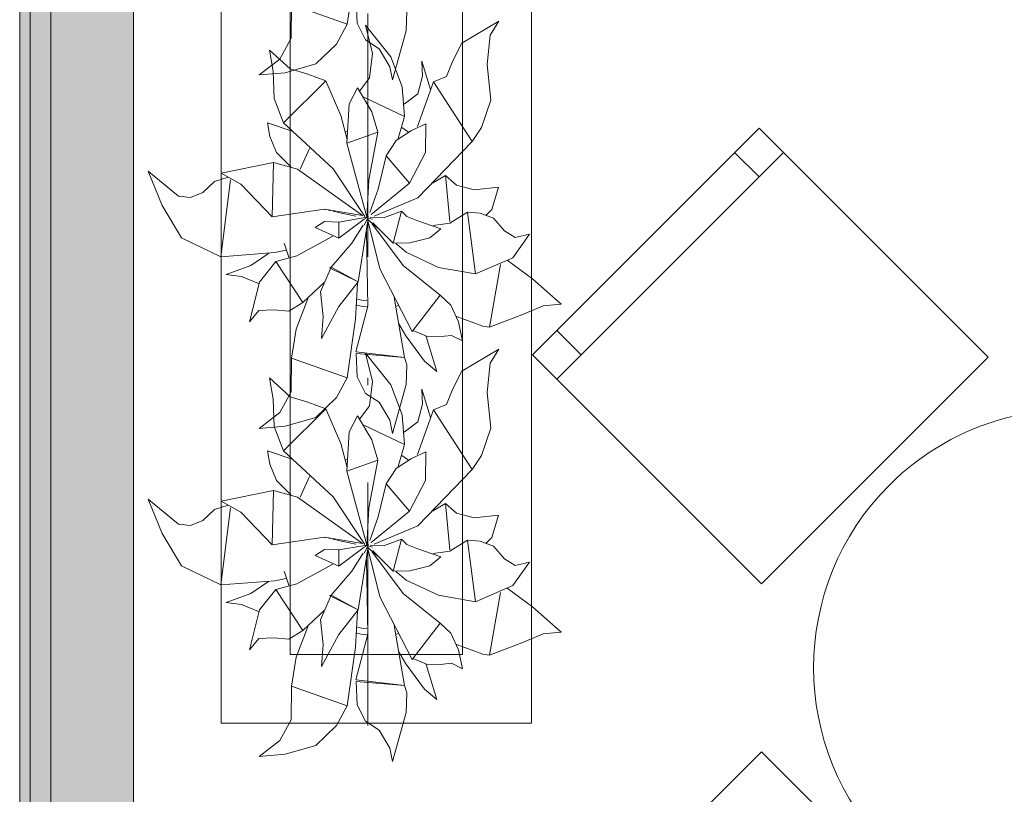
# Model space of a CAD drawing. Header units: millimetres. Extents: x 0 to 1184, y 0 to 836.
# Tile 62 of 86: x 81 to 95, y 593 to 604. Entities that reach past the tile are written whole.
import ezdxf
from ezdxf.xclip import XClip

# ---------------------------------------------------------------- set-up
doc = ezdxf.new("R2010")
doc.units = ezdxf.units.MM
doc.header["$MEASUREMENT"] = 0
doc.header["$XCLIPFRAME"] = 0
doc.linetypes.add('Штриховая', pattern=[5.644444, 2.822222, -2.822222])
doc.linetypes.add('Штрихпунктирная', pattern=[6.702778, 3.527778, -1.763889, 0, -1.411111])
for name, color, linetype in [('Интерьер - Мебель', 7, 'Continuous'), ('Конструктив - Стены наружние фасад', 7, 'Continuous'), ('Элемент Модели - Зона', 7, 'Continuous'), ('Элемент Модели - Оси', 7, 'Continuous')]:
    doc.layers.add(name, color=color, linetype=linetype)

# ---------------------------------------------------------------- blocks, each defined once
blk = doc.blocks.new('Чертеж_4_4', base_point=(-278.479, 89.564))
at = {"layer": 'Конструктив - Стены наружние фасад', "linetype": 'Continuous', "lineweight": 0, "true_color": 0x000000}
for points in [[(80.971, 630.564), (80.971, 512.189), (81.121, 512.189), (81.121, 630.564)], [(81.421, 626.564), (81.121, 626.564), (81.121, 512.189), (81.421, 512.189)], [(81.421, 626.564), (81.421, 512.189), (82.621, 512.189), (82.621, 626.564)]]:
    blk.add_hatch(color=18, dxfattribs=at).paths.add_polyline_path(points)
at = {"layer": 'Интерьер - Мебель', "color": 7, "linetype": 'Continuous', "lineweight": 15}
for p, q in [((83.895, 608.935), (83.895, 593.935)), ((88.395, 593.935), (88.395, 608.935)), ((84.895, 607.935), (84.895, 594.935)), ((87.395, 594.935), (87.395, 607.935)), ((88.762, 598.931), (92.05, 602.219)), ((91.697, 601.866), (91.343, 602.219)), ((89.116, 599.285), (88.762, 599.638)), ((84.895, 594.935), (87.395, 594.935)), ((83.895, 593.935), (88.395, 593.935))]:
    blk.add_line(p, q, dxfattribs=at)
at = {"layer": 'Интерьер - Мебель', "color": 252, "linetype": 'Continuous', "lineweight": 5}
for p, q in [((85.724, 604.08), (85.844, 604.929)), ((85.724, 604.08), (85.844, 604.929)), ((84.911, 603.878), (84.915, 604.366)), ((84.911, 603.878), (84.915, 604.366)), ((84.915, 604.366), (85.724, 604.08)), ((84.915, 604.366), (85.724, 604.08)), ((85.854, 604.431), (85.866, 604.095)), ((85.854, 604.431), (85.866, 604.095)), ((86.578, 603.984), (86.589, 604.268)), ((86.578, 603.984), (86.589, 604.268)), ((85.866, 604.095), (85.99, 603.855)), ((85.866, 604.095), (85.99, 603.855)), ((87.386, 603.805), (87.921, 604.124)), ((87.386, 603.805), (87.921, 604.124)), ((87.796, 603.922), (87.921, 604.124)), ((87.796, 603.922), (87.921, 604.124)), ((85.569, 603.794), (85.724, 604.08)), ((85.569, 603.794), (85.724, 604.08)), ((85.99, 604.066), (86.091, 603.655)), ((85.99, 604.066), (86.354, 603.607)), ((85.99, 604.066), (86.091, 603.655)), ((85.99, 604.066), (86.354, 603.607)), ((86.381, 603.272), (86.578, 603.984)), ((86.381, 603.272), (86.578, 603.984)), ((84.746, 603.574), (84.911, 603.878)), ((84.746, 603.574), (84.911, 603.878)), ((85.99, 603.855), (86.187, 603.726)), ((85.99, 603.855), (86.187, 603.726)), ((87.25, 603.54), (87.386, 603.805)), ((87.25, 603.54), (87.386, 603.805)), ((87.755, 603.495), (87.796, 603.922)), ((87.755, 603.495), (87.796, 603.922)), ((84.595, 603.707), (84.649, 603.4)), ((84.595, 603.707), (84.895, 603.434)), ((84.595, 603.707), (84.649, 603.4)), ((84.595, 603.707), (84.895, 603.434)), ((85.268, 603.505), (85.569, 603.794)), ((85.268, 603.505), (85.569, 603.794)), ((86.046, 603.302), (86.091, 603.655)), ((86.046, 603.302), (86.091, 603.655)), ((86.187, 603.726), (86.339, 603.465)), ((86.187, 603.726), (86.339, 603.465)), ((84.446, 603.345), (84.746, 603.574)), ((84.446, 603.345), (84.746, 603.574)), ((86.354, 603.607), (86.52, 603.173)), ((86.354, 603.607), (86.52, 603.173)), ((86.803, 603.544), (86.813, 603.326)), ((86.803, 603.544), (86.932, 603.136)), ((86.803, 603.544), (86.813, 603.326)), ((86.803, 603.544), (86.932, 603.136)), ((87.164, 603.321), (87.25, 603.54)), ((87.164, 603.321), (87.25, 603.54)), ((84.446, 603.345), (84.825, 603.378)), ((84.446, 603.345), (84.825, 603.378)), ((84.649, 603.4), (84.661, 603.005)), ((84.649, 603.4), (84.661, 603.005)), ((84.825, 603.378), (85.268, 603.505)), ((84.825, 603.378), (85.268, 603.505)), ((84.895, 603.434), (85.153, 603.355)), ((84.895, 603.434), (85.153, 603.355)), ((86.339, 603.465), (86.381, 603.272)), ((86.339, 603.465), (86.381, 603.272)), ((87.755, 603.495), (87.805, 602.98)), ((87.755, 603.495), (87.805, 602.98)), ((84.797, 602.65), (85.415, 603.261)), ((84.797, 602.65), (85.415, 603.261)), ((85.153, 603.355), (85.415, 603.261)), ((85.153, 603.355), (85.415, 603.261)), ((85.415, 603.261), (85.632, 602.756)), ((85.415, 603.261), (85.632, 602.756)), ((85.904, 603.116), (86.046, 603.302)), ((85.904, 603.116), (86.046, 603.302)), ((86.743, 602.596), (86.975, 603.245)), ((86.743, 602.596), (86.975, 603.245)), ((86.748, 603.069), (86.813, 603.326)), ((86.748, 603.069), (86.813, 603.326)), ((86.975, 603.245), (87.164, 603.321)), ((86.975, 603.245), (87.164, 603.321)), ((86.975, 603.245), (87.536, 602.378)), ((86.975, 603.245), (87.536, 602.378)), ((85.752, 602.927), (85.872, 603.157)), ((85.752, 602.927), (85.872, 603.157)), ((85.872, 603.157), (86.079, 602.81)), ((85.872, 603.157), (86.079, 602.81)), ((86.52, 603.173), (86.552, 602.741)), ((86.52, 603.173), (86.552, 602.741)), ((84.661, 603.005), (84.797, 602.65)), ((84.661, 603.005), (84.797, 602.65)), ((85.965, 603.021), (86.552, 602.741)), ((85.965, 603.021), (86.552, 602.741)), ((86.549, 602.919), (86.748, 603.069)), ((86.549, 602.919), (86.748, 603.069)), ((87.673, 602.584), (87.805, 602.98)), ((87.673, 602.584), (87.805, 602.98)), ((85.718, 602.355), (85.752, 602.927)), ((85.718, 602.355), (85.752, 602.927)), ((86.079, 602.81), (86.167, 602.514)), ((86.079, 602.81), (86.167, 602.514)), ((85.632, 602.756), (85.721, 602.408)), ((85.632, 602.756), (85.721, 602.408)), ((86.464, 602.424), (86.552, 602.741)), ((86.464, 602.424), (86.552, 602.741)), ((84.568, 602.651), (84.598, 602.454)), ((84.568, 602.651), (84.923, 602.531)), ((84.568, 602.651), (84.598, 602.454)), ((84.568, 602.651), (84.923, 602.531)), ((84.797, 602.65), (85.52, 601.982)), ((84.797, 602.65), (85.52, 601.982)), ((85.69, 602.516), (85.727, 602.529)), ((85.69, 602.516), (85.727, 602.529)), ((85.718, 602.355), (86.167, 602.514)), ((85.718, 602.355), (86.167, 602.514)), ((86.037, 601.823), (86.167, 602.514)), ((86.037, 601.823), (86.167, 602.514)), ((86.434, 602.393), (86.656, 602.538)), ((86.434, 602.393), (86.656, 602.538)), ((86.517, 602.582), (86.614, 602.515)), ((86.517, 602.582), (86.614, 602.515)), ((86.656, 602.538), (86.865, 602.635)), ((86.656, 602.538), (86.865, 602.635)), ((86.858, 602.219), (86.865, 602.635)), ((86.858, 602.219), (86.865, 602.635)), ((87.536, 602.378), (87.673, 602.584)), ((87.536, 602.378), (87.673, 602.584)), ((84.598, 602.454), (84.697, 602.22)), ((84.598, 602.454), (84.697, 602.22)), ((86.289, 602.17), (86.434, 602.393)), ((86.289, 602.17), (86.434, 602.393)), ((86.745, 601.563), (87.536, 602.378)), ((86.745, 601.563), (87.536, 602.378)), ((85.039, 601.978), (85.177, 602.279)), ((85.039, 601.978), (85.177, 602.279)), ((85.718, 602.355), (86.009, 601.283)), ((85.718, 602.355), (86.009, 601.283)), ((84.697, 602.22), (84.903, 602.01)), ((84.697, 602.22), (84.903, 602.01)), ((86.174, 601.69), (86.289, 602.17)), ((86.174, 601.69), (86.289, 602.17)), ((86.289, 602.17), (86.627, 601.776)), ((86.289, 602.17), (86.627, 601.776)), ((86.627, 601.776), (86.858, 602.219)), ((86.627, 601.776), (86.858, 602.219)), ((82.836, 601.948), (83.038, 601.452)), ((82.836, 601.948), (83.275, 601.587)), ((82.836, 601.948), (83.038, 601.452)), ((82.836, 601.948), (83.275, 601.587)), ((83.892, 601.918), (84.655, 602.074)), ((83.892, 601.918), (84.655, 602.074)), ((84.632, 601.284), (84.655, 602.074)), ((84.632, 601.284), (84.655, 602.074)), ((84.655, 602.074), (85.002, 601.978)), ((84.655, 602.074), (85.002, 601.978)), ((85.002, 601.978), (85.943, 601.306)), ((85.002, 601.978), (85.943, 601.306)), ((85.52, 601.982), (85.977, 601.289)), ((85.52, 601.982), (85.977, 601.289)), ((83.626, 601.64), (83.797, 601.799)), ((83.626, 601.64), (83.797, 601.799)), ((83.797, 601.799), (83.994, 601.862)), ((83.797, 601.799), (83.994, 601.862)), ((83.887, 600.706), (84.028, 601.823)), ((83.887, 600.706), (84.028, 601.823)), ((83.892, 601.918), (84.18, 601.759)), ((83.892, 601.918), (84.18, 601.759)), ((86.009, 601.283), (86.037, 601.823)), ((86.009, 601.283), (86.037, 601.823)), ((86.962, 601.775), (87.147, 601.884)), ((86.962, 601.775), (87.147, 601.884)), ((86.977, 601.806), (86.985, 601.782)), ((86.977, 601.806), (86.985, 601.782)), ((87.147, 601.884), (87.21, 601.216)), ((87.147, 601.884), (87.31, 601.744)), ((87.147, 601.884), (87.21, 601.216)), ((87.147, 601.884), (87.31, 601.744)), ((84.18, 601.759), (84.632, 601.284)), ((84.18, 601.759), (84.632, 601.284)), ((86.053, 601.348), (86.174, 601.69)), ((86.053, 601.348), (86.174, 601.69)), ((86.071, 601.32), (86.627, 601.776)), ((86.071, 601.32), (86.627, 601.776)), ((87.31, 601.744), (87.565, 601.679)), ((87.31, 601.744), (87.565, 601.679)), ((87.565, 601.679), (87.919, 601.718)), ((87.565, 601.679), (87.919, 601.718)), ((87.82, 601.392), (87.919, 601.718)), ((87.82, 601.392), (87.919, 601.718)), ((83.275, 601.587), (83.448, 601.569)), ((83.275, 601.587), (83.448, 601.569)), ((83.448, 601.569), (83.626, 601.64)), ((83.448, 601.569), (83.626, 601.64)), ((86.112, 601.296), (86.745, 601.563)), ((86.112, 601.296), (86.745, 601.563)), ((83.038, 601.452), (83.32, 600.982)), ((83.038, 601.452), (83.32, 600.982)), ((84.632, 601.284), (85.393, 601.395)), ((84.632, 601.284), (85.393, 601.395)), ((85.393, 601.395), (85.943, 601.306)), ((85.393, 601.395), (85.943, 601.306)), ((85.396, 601.393), (85.406, 601.391)), ((85.396, 601.393), (85.406, 601.391)), ((85.454, 601.38), (85.474, 601.376)), ((85.454, 601.38), (85.474, 601.376)), ((85.512, 601.368), (85.551, 601.359)), ((85.512, 601.368), (85.551, 601.359)), ((86.263, 601.276), (86.509, 601.37)), ((86.263, 601.276), (86.509, 601.37)), ((86.391, 600.904), (86.509, 601.37)), ((86.391, 600.904), (86.509, 601.37)), ((86.509, 601.37), (86.586, 601.291)), ((86.509, 601.37), (86.586, 601.291)), ((87.734, 601.303), (87.82, 601.392)), ((87.734, 601.303), (87.82, 601.392)), ((85.57, 601.355), (85.85, 601.294)), ((85.57, 601.355), (85.85, 601.294)), ((85.601, 601.211), (86.009, 601.283)), ((85.601, 601.211), (86.009, 601.283)), ((85.603, 600.976), (85.969, 601.253)), ((85.603, 600.976), (85.969, 601.253)), ((85.884, 600.343), (86.022, 601.226)), ((85.884, 600.343), (86.022, 601.226)), ((85.967, 601.167), (86.031, 601.287)), ((85.967, 601.167), (86.031, 601.287)), ((85.974, 601.256), (86.031, 601.287)), ((85.974, 601.256), (86.031, 601.287)), ((85.984, 601.279), (86.004, 601.274)), ((85.984, 601.279), (86.004, 601.274)), ((85.999, 601.276), (86.009, 601.283)), ((85.999, 601.276), (86.009, 601.283)), ((86.021, 601.235), (86.194, 600.531)), ((86.021, 601.235), (86.194, 600.531)), ((86.023, 601.269), (86.092, 601.253)), ((86.023, 601.269), (86.092, 601.253)), ((86.023, 601.245), (86.169, 601.12)), ((86.023, 601.245), (86.169, 601.12)), ((86.056, 601.282), (86.263, 601.276)), ((86.056, 601.282), (86.263, 601.276)), ((86.586, 601.291), (86.731, 601.234)), ((86.586, 601.291), (86.731, 601.234)), ((86.731, 601.234), (87.083, 601.111)), ((86.731, 601.234), (87.083, 601.111)), ((87.21, 601.196), (87.466, 601.352)), ((87.21, 601.196), (87.466, 601.352)), ((87.466, 601.352), (87.585, 600.46)), ((87.466, 601.352), (87.65, 601.337)), ((87.466, 601.352), (87.585, 600.46)), ((87.466, 601.352), (87.65, 601.337)), ((87.65, 601.337), (87.846, 601.267)), ((87.65, 601.337), (87.846, 601.267)), ((87.846, 601.267), (88.007, 601.083)), ((87.846, 601.267), (88.007, 601.083)), ((85.256, 601.13), (85.394, 601.219)), ((85.256, 601.13), (85.394, 601.219)), ((85.256, 601.13), (85.603, 600.976)), ((85.256, 601.13), (85.603, 600.976)), ((85.394, 601.219), (85.601, 601.211)), ((85.394, 601.219), (85.601, 601.211)), ((85.601, 601.211), (85.603, 600.976)), ((85.601, 601.211), (85.603, 600.976)), ((85.788, 600.902), (85.954, 601.165)), ((85.788, 600.902), (85.954, 601.165)), ((86.079, 601.19), (86.533, 600.581)), ((86.079, 601.19), (86.533, 600.581)), ((86.093, 601.199), (86.391, 600.904)), ((86.093, 601.199), (86.391, 600.904)), ((86.922, 600.983), (87.083, 601.111)), ((86.922, 600.983), (87.083, 601.111)), ((86.972, 601.159), (87.21, 601.196)), ((86.972, 601.159), (87.21, 601.196)), ((88.007, 601.083), (88.161, 600.984)), ((88.007, 601.083), (88.161, 600.984)), ((83.32, 600.982), (83.887, 600.706)), ((83.32, 600.982), (83.887, 600.706)), ((84.994, 600.722), (85.512, 601.004)), ((84.994, 600.722), (85.512, 601.004)), ((86.002, 601.072), (86.02, 599.99)), ((86.002, 601.072), (86.02, 599.99)), ((86.632, 600.907), (86.922, 600.983)), ((86.632, 600.907), (86.922, 600.983)), ((88.127, 600.693), (88.367, 601.036)), ((88.127, 600.693), (88.367, 601.036)), ((88.161, 600.984), (88.367, 601.036)), ((88.161, 600.984), (88.367, 601.036)), ((84.671, 600.766), (84.836, 600.8)), ((84.671, 600.766), (84.836, 600.8)), ((84.807, 600.905), (84.878, 600.699)), ((84.807, 600.905), (84.878, 600.699)), ((85.488, 600.556), (85.788, 600.902)), ((85.488, 600.556), (85.788, 600.902)), ((86.391, 600.904), (86.632, 600.907)), ((86.391, 600.904), (86.632, 600.907)), ((86.43, 600.897), (86.577, 600.772)), ((86.43, 600.897), (86.577, 600.772)), ((83.887, 600.706), (84.671, 600.766)), ((83.887, 600.706), (84.671, 600.766)), ((84.324, 600.581), (84.579, 600.753)), ((84.324, 600.581), (84.579, 600.753)), ((84.686, 600.638), (84.994, 600.722)), ((84.686, 600.638), (84.994, 600.722)), ((86.577, 600.772), (87.046, 600.553)), ((86.577, 600.772), (87.046, 600.553)), ((87.585, 600.46), (88.127, 600.693)), ((87.585, 600.46), (88.127, 600.693)), ((88.043, 600.657), (88.41, 600.386)), ((88.043, 600.657), (88.41, 600.386)), ((83.966, 600.451), (84.324, 600.581)), ((83.966, 600.451), (84.324, 600.581)), ((84.448, 600.34), (84.686, 600.638)), ((84.448, 600.34), (84.686, 600.638)), ((84.686, 600.638), (85.08, 600.041)), ((84.686, 600.638), (85.08, 600.041)), ((85.336, 600.197), (85.488, 600.556)), ((85.336, 600.197), (85.488, 600.556)), ((85.466, 600.548), (85.488, 600.556)), ((85.466, 600.548), (85.488, 600.556)), ((85.466, 600.548), (85.884, 600.343)), ((85.466, 600.548), (85.884, 600.343)), ((85.488, 600.556), (85.884, 600.343)), ((85.488, 600.556), (85.884, 600.343)), ((86.194, 600.531), (86.667, 599.62)), ((86.194, 600.531), (86.667, 599.62)), ((86.533, 600.581), (87.073, 600.149)), ((86.533, 600.581), (87.073, 600.149)), ((87.046, 600.553), (87.585, 600.46)), ((87.046, 600.553), (87.585, 600.46)), ((87.788, 599.684), (87.945, 600.596)), ((87.788, 599.684), (87.945, 600.596)), ((83.966, 600.451), (84.19, 600.419)), ((83.966, 600.451), (84.19, 600.419)), ((84.19, 600.419), (84.437, 600.319)), ((84.19, 600.419), (84.437, 600.319)), ((88.41, 600.386), (88.827, 600.018)), ((88.41, 600.386), (88.827, 600.018)), ((84.306, 599.763), (84.448, 600.34)), ((84.306, 599.763), (84.448, 600.34)), ((85.08, 600.041), (85.387, 600.334)), ((85.08, 600.041), (85.387, 600.334)), ((85.599, 599.986), (85.884, 600.343)), ((85.599, 599.986), (85.884, 600.343)), ((85.844, 599.799), (85.872, 600.319)), ((85.844, 599.799), (85.872, 600.319)), ((84.981, 599.655), (85.157, 600.111)), ((84.981, 599.655), (85.157, 600.111)), ((85.336, 600.197), (85.376, 599.841)), ((85.336, 600.197), (85.376, 599.841)), ((85.871, 600.089), (85.952, 600.073)), ((85.871, 600.089), (85.952, 600.073)), ((86.403, 600.116), (86.554, 599.245)), ((86.403, 600.116), (86.554, 599.245)), ((86.667, 599.62), (87.073, 600.149)), ((86.667, 599.62), (87.073, 600.149)), ((87.073, 600.149), (87.224, 600.005)), ((87.073, 600.149), (87.224, 600.005)), ((84.877, 599.917), (85.08, 600.041)), ((84.877, 599.917), (85.08, 600.041)), ((85.348, 599.522), (85.599, 599.986)), ((85.348, 599.522), (85.599, 599.986)), ((85.848, 599.328), (86.02, 599.99)), ((85.848, 599.328), (86.02, 599.99)), ((85.86, 600.004), (85.948, 599.986)), ((85.86, 600.004), (85.948, 599.986)), ((85.948, 599.986), (86.015, 599.99)), ((85.948, 599.986), (86.015, 599.99)), ((85.952, 600.073), (86.008, 600.076)), ((85.952, 600.073), (86.008, 600.076)), ((86.44, 599.988), (86.46, 600.001)), ((86.44, 599.988), (86.46, 600.001)), ((87.224, 600.005), (87.337, 599.761)), ((87.224, 600.005), (87.337, 599.761)), ((88.256, 599.864), (88.567, 599.993)), ((88.256, 599.864), (88.567, 599.993)), ((88.567, 599.993), (88.827, 600.018)), ((88.567, 599.993), (88.827, 600.018)), ((84.306, 599.763), (84.441, 599.925)), ((84.306, 599.763), (84.441, 599.925)), ((84.441, 599.925), (84.656, 599.935)), ((84.441, 599.925), (84.656, 599.935)), ((84.656, 599.935), (84.877, 599.917)), ((84.656, 599.935), (84.877, 599.917)), ((85.348, 599.522), (85.376, 599.841)), ((85.348, 599.522), (85.376, 599.841)), ((85.724, 598.949), (85.844, 599.799)), ((85.724, 598.949), (85.844, 599.799)), ((87.3, 599.844), (87.689, 599.697)), ((87.3, 599.844), (87.689, 599.697)), ((87.788, 599.684), (88.256, 599.864)), ((87.788, 599.684), (88.256, 599.864)), ((84.915, 599.235), (84.981, 599.655)), ((84.915, 599.235), (84.981, 599.655)), ((86.473, 599.733), (86.571, 599.56)), ((86.473, 599.733), (86.571, 599.56)), ((87.337, 599.761), (87.396, 599.485)), ((87.337, 599.761), (87.396, 599.485)), ((87.689, 599.697), (87.788, 599.684)), ((87.689, 599.697), (87.788, 599.684)), ((86.571, 599.56), (86.844, 599.19)), ((86.571, 599.56), (86.844, 599.19)), ((86.68, 599.638), (86.874, 599.554)), ((86.68, 599.638), (86.874, 599.554)), ((86.869, 599.548), (87.021, 599.04)), ((86.869, 599.548), (87.021, 599.04)), ((86.874, 599.554), (87.033, 599.546)), ((86.874, 599.554), (87.033, 599.546)), ((87.033, 599.546), (87.234, 599.566)), ((87.033, 599.546), (87.234, 599.566)), ((87.234, 599.566), (87.396, 599.485)), ((87.234, 599.566), (87.396, 599.485)), ((84.911, 598.747), (84.915, 599.235)), ((84.911, 598.747), (84.915, 599.235)), ((84.915, 599.235), (85.724, 598.949)), ((84.915, 599.235), (85.724, 598.949)), ((85.848, 599.328), (86.516, 599.249)), ((85.848, 599.328), (86.516, 599.249)), ((85.854, 599.301), (85.866, 598.965)), ((85.854, 599.301), (86.554, 599.245)), ((85.854, 599.301), (85.866, 598.965)), ((85.854, 599.301), (86.554, 599.245)), ((85.99, 599.306), (86.091, 598.895)), ((85.99, 599.306), (86.354, 598.847)), ((85.99, 599.306), (86.091, 598.895)), ((85.99, 599.306), (86.354, 598.847)), ((86.554, 599.245), (86.589, 599.138)), ((86.554, 599.245), (86.589, 599.138)), ((87.386, 599.045), (87.921, 599.364)), ((87.386, 599.045), (87.921, 599.364)), ((87.796, 599.161), (87.921, 599.364)), ((87.796, 599.161), (87.921, 599.364)), ((86.578, 598.854), (86.589, 599.138)), ((86.578, 598.854), (86.589, 599.138)), ((86.844, 599.19), (87.021, 599.04)), ((86.844, 599.19), (87.021, 599.04)), ((87.755, 598.735), (87.796, 599.161)), ((87.755, 598.735), (87.796, 599.161)), ((84.595, 598.947), (84.649, 598.639)), ((84.595, 598.947), (84.895, 598.674)), ((84.595, 598.947), (84.649, 598.639)), ((84.595, 598.947), (84.895, 598.674)), ((85.569, 598.663), (85.724, 598.949)), ((85.569, 598.663), (85.724, 598.949)), ((85.866, 598.965), (85.99, 598.724)), ((85.866, 598.965), (85.99, 598.724)), ((87.25, 598.78), (87.386, 599.045)), ((87.25, 598.78), (87.386, 599.045)), ((86.046, 598.541), (86.091, 598.895)), ((86.046, 598.541), (86.091, 598.895)), ((86.354, 598.847), (86.52, 598.413)), ((86.354, 598.847), (86.52, 598.413)), ((86.381, 598.141), (86.578, 598.854)), ((86.381, 598.141), (86.578, 598.854)), ((84.746, 598.444), (84.911, 598.747)), ((84.746, 598.444), (84.911, 598.747)), ((84.895, 598.674), (85.153, 598.595)), ((84.895, 598.674), (85.153, 598.595)), ((85.268, 598.375), (85.569, 598.663)), ((85.268, 598.375), (85.569, 598.663)), ((85.99, 598.724), (86.187, 598.596)), ((85.99, 598.724), (86.187, 598.596)), ((86.803, 598.784), (86.813, 598.566)), ((86.803, 598.784), (86.932, 598.375)), ((86.803, 598.784), (86.813, 598.566)), ((86.803, 598.784), (86.932, 598.375)), ((87.164, 598.561), (87.25, 598.78)), ((87.164, 598.561), (87.25, 598.78)), ((87.755, 598.735), (87.805, 598.22)), ((87.755, 598.735), (87.805, 598.22)), ((84.649, 598.639), (84.661, 598.245)), ((84.649, 598.639), (84.661, 598.245)), ((85.153, 598.595), (85.415, 598.501)), ((85.153, 598.595), (85.415, 598.501)), ((85.904, 598.356), (86.046, 598.541)), ((85.904, 598.356), (86.046, 598.541)), ((86.187, 598.596), (86.339, 598.335)), ((86.187, 598.596), (86.339, 598.335)), ((86.748, 598.309), (86.813, 598.566)), ((86.748, 598.309), (86.813, 598.566)), ((86.975, 598.485), (87.164, 598.561)), ((86.975, 598.485), (87.164, 598.561)), ((84.446, 598.215), (84.746, 598.444)), ((84.446, 598.215), (84.746, 598.444)), ((84.797, 597.89), (85.415, 598.501)), ((84.797, 597.89), (85.415, 598.501)), ((84.825, 598.248), (85.268, 598.375)), ((84.825, 598.248), (85.268, 598.375)), ((85.415, 598.501), (85.632, 597.995)), ((85.415, 598.501), (85.632, 597.995)), ((85.752, 598.167), (85.872, 598.397)), ((85.752, 598.167), (85.872, 598.397)), ((85.872, 598.397), (86.079, 598.05)), ((85.872, 598.397), (86.079, 598.05)), ((86.52, 598.413), (86.552, 597.981)), ((86.52, 598.413), (86.552, 597.981)), ((86.743, 597.836), (86.975, 598.485)), ((86.743, 597.836), (86.975, 598.485)), ((86.975, 598.485), (87.536, 597.617)), ((86.975, 598.485), (87.536, 597.617)), ((84.446, 598.215), (84.825, 598.248)), ((84.446, 598.215), (84.825, 598.248)), ((84.661, 598.245), (84.797, 597.89)), ((84.661, 598.245), (84.797, 597.89)), ((85.965, 598.26), (86.552, 597.981)), ((85.965, 598.26), (86.552, 597.981)), ((86.339, 598.335), (86.381, 598.141)), ((86.339, 598.335), (86.381, 598.141)), ((86.549, 598.159), (86.748, 598.309)), ((86.549, 598.159), (86.748, 598.309)), ((85.718, 597.595), (85.752, 598.167)), ((85.718, 597.595), (85.752, 598.167)), ((87.673, 597.823), (87.805, 598.22)), ((87.673, 597.823), (87.805, 598.22)), ((85.632, 597.995), (85.721, 597.647)), ((85.632, 597.995), (85.721, 597.647)), ((86.079, 598.05), (86.167, 597.754)), ((86.079, 598.05), (86.167, 597.754)), ((86.464, 597.663), (86.552, 597.981)), ((86.464, 597.663), (86.552, 597.981)), ((84.568, 597.89), (84.598, 597.694)), ((84.568, 597.89), (84.923, 597.771)), ((84.568, 597.89), (84.598, 597.694)), ((84.568, 597.89), (84.923, 597.771)), ((84.797, 597.89), (85.52, 597.222)), ((84.797, 597.89), (85.52, 597.222)), ((86.517, 597.822), (86.614, 597.755)), ((86.517, 597.822), (86.614, 597.755)), ((86.656, 597.778), (86.865, 597.874)), ((86.656, 597.778), (86.865, 597.874)), ((86.858, 597.459), (86.865, 597.874)), ((86.858, 597.459), (86.865, 597.874)), ((87.536, 597.617), (87.673, 597.823)), ((87.536, 597.617), (87.673, 597.823)), ((84.598, 597.694), (84.697, 597.46)), ((84.598, 597.694), (84.697, 597.46)), ((85.69, 597.756), (85.727, 597.768)), ((85.69, 597.756), (85.727, 597.768)), ((85.718, 597.595), (86.167, 597.754)), ((85.718, 597.595), (86.167, 597.754)), ((86.037, 597.063), (86.167, 597.754)), ((86.037, 597.063), (86.167, 597.754)), ((86.434, 597.633), (86.656, 597.778)), ((86.434, 597.633), (86.656, 597.778)), ((85.039, 597.218), (85.177, 597.519)), ((85.039, 597.218), (85.177, 597.519)), ((85.718, 597.595), (86.009, 596.523)), ((85.718, 597.595), (86.009, 596.523)), ((86.289, 597.409), (86.434, 597.633)), ((86.289, 597.409), (86.434, 597.633)), ((86.745, 596.803), (87.536, 597.617)), ((86.745, 596.803), (87.536, 597.617)), ((84.697, 597.46), (84.903, 597.25)), ((84.697, 597.46), (84.903, 597.25)), ((86.174, 596.93), (86.289, 597.409)), ((86.174, 596.93), (86.289, 597.409)), ((86.289, 597.409), (86.627, 597.016)), ((86.289, 597.409), (86.627, 597.016)), ((86.627, 597.016), (86.858, 597.459)), ((86.627, 597.016), (86.858, 597.459)), ((83.892, 597.157), (84.655, 597.314)), ((83.892, 597.157), (84.655, 597.314)), ((84.632, 596.524), (84.655, 597.314)), ((84.632, 596.524), (84.655, 597.314)), ((84.655, 597.314), (85.002, 597.218)), ((84.655, 597.314), (85.002, 597.218)), ((82.836, 597.188), (83.038, 596.692)), ((82.836, 597.188), (83.275, 596.827)), ((82.836, 597.188), (83.038, 596.692)), ((82.836, 597.188), (83.275, 596.827)), ((83.797, 597.038), (83.994, 597.102)), ((83.797, 597.038), (83.994, 597.102)), ((83.892, 597.157), (84.18, 596.999)), ((83.892, 597.157), (84.18, 596.999)), ((85.002, 597.218), (85.943, 596.546)), ((85.002, 597.218), (85.943, 596.546)), ((85.52, 597.222), (85.977, 596.529)), ((85.52, 597.222), (85.977, 596.529)), ((86.962, 597.014), (87.147, 597.124)), ((86.962, 597.014), (87.147, 597.124)), ((87.147, 597.124), (87.21, 596.455)), ((87.147, 597.124), (87.31, 596.984)), ((87.147, 597.124), (87.21, 596.455)), ((87.147, 597.124), (87.31, 596.984)), ((83.626, 596.88), (83.797, 597.038)), ((83.626, 596.88), (83.797, 597.038)), ((83.887, 595.946), (84.028, 597.063)), ((83.887, 595.946), (84.028, 597.063)), ((84.18, 596.999), (84.632, 596.524)), ((84.18, 596.999), (84.632, 596.524)), ((86.009, 596.523), (86.037, 597.063)), ((86.009, 596.523), (86.037, 597.063)), ((86.071, 596.559), (86.627, 597.016)), ((86.071, 596.559), (86.627, 597.016)), ((86.977, 597.046), (86.985, 597.022)), ((86.977, 597.046), (86.985, 597.022)), ((87.31, 596.984), (87.565, 596.918)), ((87.31, 596.984), (87.565, 596.918)), ((87.565, 596.918), (87.919, 596.958)), ((87.565, 596.918), (87.919, 596.958)), ((87.82, 596.631), (87.919, 596.958)), ((87.82, 596.631), (87.919, 596.958)), ((83.275, 596.827), (83.448, 596.808)), ((83.275, 596.827), (83.448, 596.808)), ((83.448, 596.808), (83.626, 596.88)), ((83.448, 596.808), (83.626, 596.88)), ((86.053, 596.588), (86.174, 596.93)), ((86.053, 596.588), (86.174, 596.93)), ((86.112, 596.536), (86.745, 596.803)), ((86.112, 596.536), (86.745, 596.803)), ((83.038, 596.692), (83.32, 596.222)), ((83.038, 596.692), (83.32, 596.222)), ((84.632, 596.524), (85.393, 596.635)), ((84.632, 596.524), (85.393, 596.635)), ((85.393, 596.635), (85.943, 596.546)), ((85.393, 596.635), (85.943, 596.546)), ((85.396, 596.633), (85.406, 596.631)), ((85.396, 596.633), (85.406, 596.631)), ((85.454, 596.62), (85.474, 596.616)), ((85.454, 596.62), (85.474, 596.616)), ((85.512, 596.607), (85.551, 596.599)), ((85.512, 596.607), (85.551, 596.599)), ((85.57, 596.595), (85.85, 596.534)), ((85.57, 596.595), (85.85, 596.534)), ((85.601, 596.451), (86.009, 596.523)), ((85.601, 596.451), (86.009, 596.523)), ((85.967, 596.406), (86.031, 596.527)), ((85.967, 596.406), (86.031, 596.527)), ((85.974, 596.496), (86.031, 596.527)), ((85.974, 596.496), (86.031, 596.527)), ((85.984, 596.518), (86.004, 596.514)), ((85.984, 596.518), (86.004, 596.514)), ((85.999, 596.515), (86.009, 596.523)), ((85.999, 596.515), (86.009, 596.523)), ((86.056, 596.522), (86.263, 596.516)), ((86.056, 596.522), (86.263, 596.516)), ((86.263, 596.516), (86.509, 596.609)), ((86.263, 596.516), (86.509, 596.609)), ((86.391, 596.144), (86.509, 596.609)), ((86.391, 596.144), (86.509, 596.609)), ((86.509, 596.609), (86.586, 596.531)), ((86.509, 596.609), (86.586, 596.531)), ((86.586, 596.531), (86.731, 596.474)), ((86.586, 596.531), (86.731, 596.474)), ((87.21, 596.436), (87.466, 596.592)), ((87.21, 596.436), (87.466, 596.592)), ((87.466, 596.592), (87.585, 595.7)), ((87.466, 596.592), (87.65, 596.577)), ((87.466, 596.592), (87.585, 595.7)), ((87.466, 596.592), (87.65, 596.577)), ((87.65, 596.577), (87.846, 596.507)), ((87.65, 596.577), (87.846, 596.507)), ((87.734, 596.543), (87.82, 596.631)), ((87.734, 596.543), (87.82, 596.631)), ((85.256, 596.37), (85.394, 596.459)), ((85.256, 596.37), (85.394, 596.459)), ((85.256, 596.37), (85.603, 596.216)), ((85.256, 596.37), (85.603, 596.216)), ((85.394, 596.459), (85.601, 596.451)), ((85.394, 596.459), (85.601, 596.451)), ((85.601, 596.451), (85.603, 596.216)), ((85.601, 596.451), (85.603, 596.216)), ((85.603, 596.216), (85.969, 596.493)), ((85.603, 596.216), (85.969, 596.493)), ((85.788, 596.142), (85.954, 596.405)), ((85.788, 596.142), (85.954, 596.405)), ((85.884, 595.583), (86.022, 596.466)), ((85.884, 595.583), (86.022, 596.466)), ((86.021, 596.474), (86.194, 595.771)), ((86.021, 596.474), (86.194, 595.771)), ((86.023, 596.509), (86.092, 596.492)), ((86.023, 596.509), (86.092, 596.492)), ((86.023, 596.485), (86.169, 596.36)), ((86.023, 596.485), (86.169, 596.36)), ((86.079, 596.429), (86.533, 595.82)), ((86.079, 596.429), (86.533, 595.82)), ((86.093, 596.439), (86.391, 596.144)), ((86.093, 596.439), (86.391, 596.144)), ((86.731, 596.474), (87.083, 596.351)), ((86.731, 596.474), (87.083, 596.351)), ((86.972, 596.399), (87.21, 596.436)), ((86.972, 596.399), (87.21, 596.436)), ((87.846, 596.507), (88.007, 596.322)), ((87.846, 596.507), (88.007, 596.322)), ((84.994, 595.961), (85.512, 596.244)), ((84.994, 595.961), (85.512, 596.244)), ((86.002, 596.312), (86.02, 595.23)), ((86.002, 596.312), (86.02, 595.23)), ((86.922, 596.222), (87.083, 596.351)), ((86.922, 596.222), (87.083, 596.351)), ((88.007, 596.322), (88.161, 596.224)), ((88.007, 596.322), (88.161, 596.224)), ((88.127, 595.933), (88.367, 596.276)), ((88.127, 595.933), (88.367, 596.276)), ((88.161, 596.224), (88.367, 596.276)), ((88.161, 596.224), (88.367, 596.276)), ((83.32, 596.222), (83.887, 595.946)), ((83.32, 596.222), (83.887, 595.946)), ((84.807, 596.145), (84.878, 595.939)), ((84.807, 596.145), (84.878, 595.939)), ((85.488, 595.795), (85.788, 596.142)), ((85.488, 595.795), (85.788, 596.142)), ((86.391, 596.144), (86.632, 596.147)), ((86.391, 596.144), (86.632, 596.147)), ((86.43, 596.137), (86.577, 596.011)), ((86.43, 596.137), (86.577, 596.011)), ((86.632, 596.147), (86.922, 596.222)), ((86.632, 596.147), (86.922, 596.222)), ((83.887, 595.946), (84.671, 596.005)), ((83.887, 595.946), (84.671, 596.005)), ((84.324, 595.82), (84.579, 595.992)), ((84.324, 595.82), (84.579, 595.992)), ((84.671, 596.005), (84.836, 596.039)), ((84.671, 596.005), (84.836, 596.039)), ((84.686, 595.877), (84.994, 595.961)), ((84.686, 595.877), (84.994, 595.961)), ((86.577, 596.011), (87.046, 595.793)), ((86.577, 596.011), (87.046, 595.793)), ((83.966, 595.691), (84.324, 595.82)), ((83.966, 595.691), (84.324, 595.82)), ((84.448, 595.58), (84.686, 595.877)), ((84.448, 595.58), (84.686, 595.877)), ((84.686, 595.877), (85.08, 595.281)), ((84.686, 595.877), (85.08, 595.281)), ((85.336, 595.437), (85.488, 595.795)), ((85.336, 595.437), (85.488, 595.795)), ((85.466, 595.788), (85.488, 595.795)), ((85.466, 595.788), (85.488, 595.795)), ((85.488, 595.795), (85.884, 595.583)), ((85.488, 595.795), (85.884, 595.583)), ((86.533, 595.82), (87.073, 595.388)), ((86.533, 595.82), (87.073, 595.388)), ((87.585, 595.7), (88.127, 595.933)), ((87.585, 595.7), (88.127, 595.933)), ((87.788, 594.924), (87.945, 595.836)), ((87.788, 594.924), (87.945, 595.836)), ((88.043, 595.897), (88.41, 595.625)), ((88.043, 595.897), (88.41, 595.625)), ((83.966, 595.691), (84.19, 595.659)), ((83.966, 595.691), (84.19, 595.659)), ((84.19, 595.659), (84.437, 595.559)), ((84.19, 595.659), (84.437, 595.559)), ((85.466, 595.788), (85.884, 595.583)), ((85.466, 595.788), (85.884, 595.583)), ((86.194, 595.771), (86.667, 594.86)), ((86.194, 595.771), (86.667, 594.86)), ((87.046, 595.793), (87.585, 595.7)), ((87.046, 595.793), (87.585, 595.7)), ((84.306, 595.003), (84.448, 595.58)), ((84.306, 595.003), (84.448, 595.58)), ((85.08, 595.281), (85.387, 595.574)), ((85.08, 595.281), (85.387, 595.574)), ((85.599, 595.226), (85.884, 595.583)), ((85.599, 595.226), (85.884, 595.583)), ((85.844, 595.039), (85.872, 595.558)), ((85.844, 595.039), (85.872, 595.558)), ((88.41, 595.625), (88.827, 595.257)), ((88.41, 595.625), (88.827, 595.257)), ((85.336, 595.437), (85.376, 595.081)), ((85.336, 595.437), (85.376, 595.081)), ((86.667, 594.86), (87.073, 595.388)), ((86.667, 594.86), (87.073, 595.388)), ((87.073, 595.388), (87.224, 595.245)), ((87.073, 595.388), (87.224, 595.245)), ((84.877, 595.157), (85.08, 595.281)), ((84.877, 595.157), (85.08, 595.281)), ((84.981, 594.895), (85.157, 595.35)), ((84.981, 594.895), (85.157, 595.35)), ((85.348, 594.762), (85.599, 595.226)), ((85.348, 594.762), (85.599, 595.226)), ((85.848, 594.568), (86.02, 595.23)), ((85.848, 594.568), (86.02, 595.23)), ((85.86, 595.243), (85.948, 595.226)), ((85.86, 595.243), (85.948, 595.226)), ((85.871, 595.329), (85.952, 595.313)), ((85.871, 595.329), (85.952, 595.313)), ((85.948, 595.226), (86.015, 595.23)), ((85.948, 595.226), (86.015, 595.23)), ((85.952, 595.313), (86.008, 595.316)), ((85.952, 595.313), (86.008, 595.316)), ((86.403, 595.355), (86.554, 594.485)), ((86.403, 595.355), (86.554, 594.485)), ((86.44, 595.228), (86.46, 595.241)), ((86.44, 595.228), (86.46, 595.241)), ((87.224, 595.245), (87.337, 595.001)), ((87.224, 595.245), (87.337, 595.001)), ((88.256, 595.104), (88.567, 595.233)), ((88.256, 595.104), (88.567, 595.233)), ((88.567, 595.233), (88.827, 595.257)), ((88.567, 595.233), (88.827, 595.257)), ((84.306, 595.003), (84.441, 595.164)), ((84.306, 595.003), (84.441, 595.164)), ((84.441, 595.164), (84.656, 595.174)), ((84.441, 595.164), (84.656, 595.174)), ((84.656, 595.174), (84.877, 595.157)), ((84.656, 595.174), (84.877, 595.157)), ((87.3, 595.083), (87.689, 594.937)), ((87.3, 595.083), (87.689, 594.937)), ((87.788, 594.924), (88.256, 595.104)), ((87.788, 594.924), (88.256, 595.104)), ((85.348, 594.762), (85.376, 595.081)), ((85.348, 594.762), (85.376, 595.081)), ((85.724, 594.189), (85.844, 595.039)), ((85.724, 594.189), (85.844, 595.039)), ((86.473, 594.973), (86.571, 594.8)), ((86.473, 594.973), (86.571, 594.8)), ((87.337, 595.001), (87.396, 594.725)), ((87.337, 595.001), (87.396, 594.725)), ((84.915, 594.475), (84.981, 594.895)), ((84.915, 594.475), (84.981, 594.895)), ((86.571, 594.8), (86.844, 594.43)), ((86.571, 594.8), (86.844, 594.43)), ((86.68, 594.878), (86.874, 594.794)), ((86.68, 594.878), (86.874, 594.794)), ((87.033, 594.785), (87.234, 594.806)), ((87.033, 594.785), (87.234, 594.806)), ((87.234, 594.806), (87.396, 594.725)), ((87.234, 594.806), (87.396, 594.725)), ((87.689, 594.937), (87.788, 594.924)), ((87.689, 594.937), (87.788, 594.924)), ((86.869, 594.788), (87.021, 594.28)), ((86.869, 594.788), (87.021, 594.28)), ((86.874, 594.794), (87.033, 594.785)), ((86.874, 594.794), (87.033, 594.785)), ((85.848, 594.568), (86.516, 594.489)), ((85.848, 594.568), (86.516, 594.489)), ((85.854, 594.54), (85.866, 594.205)), ((85.854, 594.54), (86.554, 594.485)), ((85.854, 594.54), (85.866, 594.205)), ((85.854, 594.54), (86.554, 594.485)), ((84.911, 593.987), (84.915, 594.475)), ((84.911, 593.987), (84.915, 594.475)), ((84.915, 594.475), (85.724, 594.189)), ((84.915, 594.475), (85.724, 594.189)), ((86.554, 594.485), (86.589, 594.378)), ((86.554, 594.485), (86.589, 594.378)), ((86.578, 594.094), (86.589, 594.378)), ((86.578, 594.094), (86.589, 594.378)), ((86.844, 594.43), (87.021, 594.28)), ((86.844, 594.43), (87.021, 594.28)), ((85.569, 593.903), (85.724, 594.189)), ((85.569, 593.903), (85.724, 594.189)), ((85.866, 594.205), (85.99, 593.964)), ((85.866, 594.205), (85.99, 593.964)), ((86.381, 593.381), (86.578, 594.094)), ((86.381, 593.381), (86.578, 594.094)), ((84.746, 593.684), (84.911, 593.987)), ((84.746, 593.684), (84.911, 593.987)), ((85.99, 593.964), (86.187, 593.835)), ((85.99, 593.964), (86.187, 593.835)), ((85.268, 593.615), (85.569, 593.903)), ((85.268, 593.615), (85.569, 593.903)), ((86.187, 593.835), (86.339, 593.575)), ((86.187, 593.835), (86.339, 593.575)), ((84.446, 593.454), (84.746, 593.684)), ((84.446, 593.454), (84.746, 593.684)), ((84.825, 593.487), (85.268, 593.615)), ((84.825, 593.487), (85.268, 593.615)), ((86.339, 593.575), (86.381, 593.381)), ((86.339, 593.575), (86.381, 593.381)), ((84.446, 593.454), (84.825, 593.487)), ((84.446, 593.454), (84.825, 593.487))]:
    blk.add_line(p, q, dxfattribs=at)
at = {"layer": 'Интерьер - Мебель', "color": 7, "linetype": 'Continuous', "lineweight": 15, "flags": 128}
for points in [[(91.732, 595.961), (95.02, 599.249), (91.697, 602.573), (88.409, 599.285)], [(95.02, 590.234), (91.732, 593.522), (88.409, 590.198), (91.697, 586.91)]]:
    blk.add_lwpolyline(points, close=True, dxfattribs=at)
blk.add_lwpolyline([(93.588, 597.393, 1), (98.891, 592.09, 1)], format="xyb", close=True, dxfattribs=at)
at = {"layer": 'Конструктив - Стены наружние фасад', "color": 251, "linetype": 'Continuous', "lineweight": 20, "true_color": 0x575757}
for p, q in [((81.121, 512.189), (81.121, 626.564)), ((81.421, 512.189), (81.421, 626.564))]:
    blk.add_line(p, q, dxfattribs=at)
at = {"layer": 'Конструктив - Стены наружние фасад', "color": 251, "linetype": 'Continuous', "lineweight": 20, "true_color": 0x575757, "flags": 128}
for points in [[(80.971, 630.564), (80.971, 512.189)], [(82.621, 513.414), (82.621, 626.564)]]:
    blk.add_lwpolyline(points, dxfattribs=at)
at = {"layer": 'Элемент Модели - Зона', "color": 7, "linetype": 'Штриховая', "lineweight": 15, "flags": 128}
blk.add_lwpolyline([(82.621, 541.138), (82.621, 539.138), (83.021, 539.138), (83.021, 542.564), (89.021, 542.564), (89.021, 539.564), (168.521, 539.564), (168.521, 542.564), (174.521, 542.564), (174.521, 539.564), (258.521, 539.564), (258.521, 542.564), (264.521, 542.564), (264.521, 539.138), (331.772, 539.138), (331.772, 631.689), (331.877, 631.689), (331.877, 686.864), (327.321, 686.864), (327.321, 720.364), (324.521, 720.364), (324.521, 722.764), (348.321, 722.764), (348.321, 734.564), (280.721, 734.564), (280.721, 722.764), (309.521, 722.764), (309.521, 720.364), (301.521, 720.364), (301.521, 615.564), (207.521, 615.564), (207.521, 626.564), (82.621, 626.564), (82.621, 626.064)], close=True, dxfattribs=at)
at = {"layer": 'Элемент Модели - Оси', "color": 7, "linetype": 'Штрихпунктирная', "lineweight": 15}
blk.add_line((86.021, 828.727), (86.021, 151.766), dxfattribs=at)

msp = doc.modelspace()

# ---------------------------------------------------------------- block references
at = {"color": 161, "linetype": 'Continuous', "lineweight": 40, "true_color": 0x83aefe}
ref = msp.add_blockref('Чертеж_4_4', (-278.479, 89.564), dxfattribs=at)
XClip(ref).set_block_clipping_path([(57.3201676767, 151.7660533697), (1181.0522393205, 828.727105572)])

doc.saveas('drawing.dxf')
